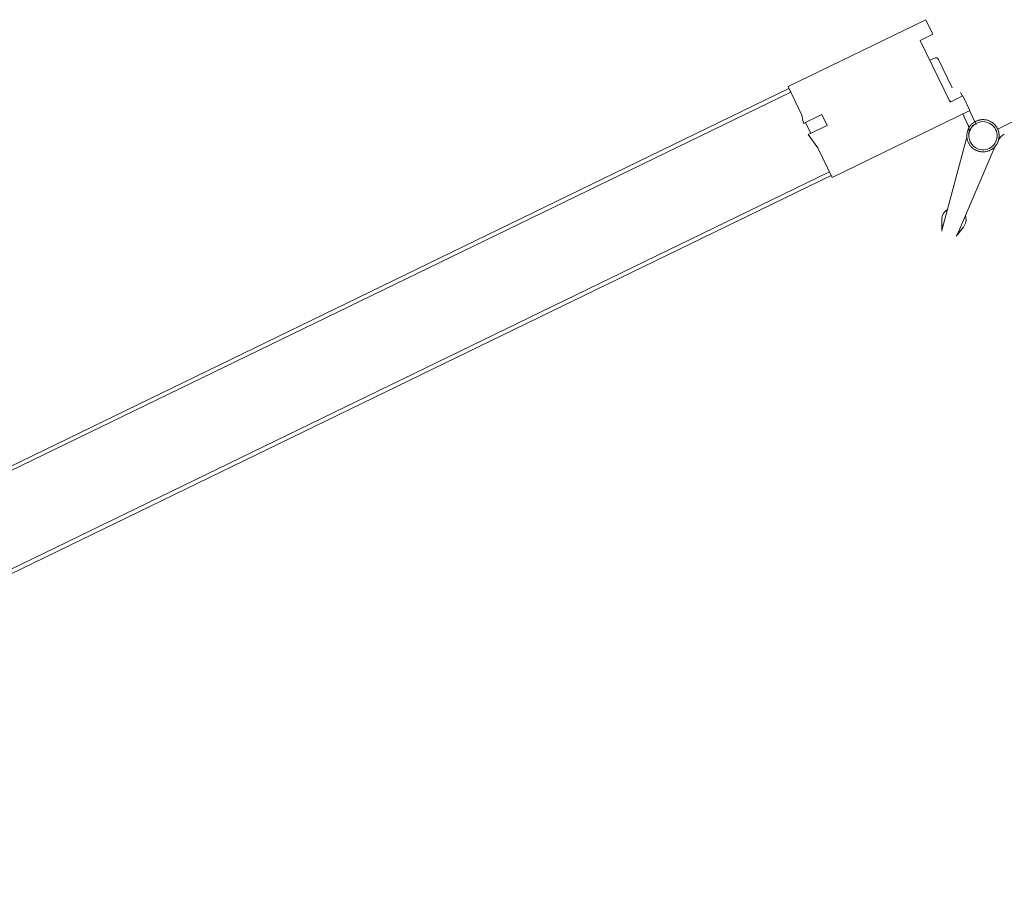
# Model space of a CAD drawing. Header units: inches. Extents: x 424 to 2043, y -237 to 445.
# Tile 79 of 256: x 722.86 to 723.348, y -133.452 to -133.017. Entities that reach past the tile are written whole.
import ezdxf

# ---------------------------------------------------------------- set-up
doc = ezdxf.new("R2010")
doc.units = ezdxf.units.IN
doc.header["$MEASUREMENT"] = 0
doc.layers.add('A-DOOR', color=31, linetype='Continuous', lineweight=9)

# ---------------------------------------------------------------- blocks, each defined once
blk = doc.blocks.new('5-panel_Bi-fold_external_door_10806 - Type 1-V7-اول')
at = {"layer": 'A-DOOR'}
for p, q in [((-1.62266, 0.74343), (-1.6764, 0.68969)), ((-1.61699, 0.73777), (-1.62266, 0.74343)), ((-1.62195, 0.73282), (-1.61699, 0.73777)), ((-1.59791, 0.70879), (-1.62195, 0.73282)), ((-1.61243, 0.72683), (-1.61419, 0.72507)), ((-1.61243, 0.72683), (-1.61419, 0.72507)), ((-1.61243, 0.72683), (-1.61419, 0.72507)), ((-1.5992, 0.71573), (-1.6103, 0.72683)), ((-1.59296, 0.71374), (-1.59791, 0.70879)), ((-1.59314, 0.71356), (-1.59456, 0.71499)), ((-1.5873, 0.70808), (-1.59296, 0.71374)), ((-1.64104, 0.65434), (-1.5873, 0.70808)), ((-1.56571, 0.70941), (-1.57126, 0.70386)), ((-1.59013, 0.70525), (-1.58585, 0.70096)), ((-1.58205, 0.70247), (-1.58748, 0.7079)), ((-1.57061, 0.70305), (-1.57081, 0.70331)), ((-1.57061, 0.70305), (-1.57081, 0.70331)), ((-1.57061, 0.70305), (-1.57081, 0.70331)), ((-1.57061, 0.70305), (-1.57081, 0.70331)), ((-1.57061, 0.70305), (-1.57081, 0.70331)), ((-1.57061, 0.70305), (-1.57081, 0.70331)), ((-1.57061, 0.70305), (-1.57081, 0.70331)), ((-1.57061, 0.70305), (-1.57081, 0.70331)), ((-1.57061, 0.70305), (-1.57081, 0.70331)), ((-1.58438, 0.69504), (-1.58108, 0.64801)), ((-1.57309, 0.64801), (-1.56979, 0.69504)), ((-1.67569, 0.68899), (-2.26202, 0.10265)), ((-1.6764, 0.68969), (-1.66524, 0.67854)), ((-1.67569, 0.68899), (-1.67427, 0.68757)), ((-1.67427, 0.68757), (-2.26061, 0.10124)), ((-1.66318, 0.67497), (-1.65606, 0.6821)), ((-1.65606, 0.6821), (-1.65182, 0.67785)), ((-1.66524, 0.67854), (-1.66318, 0.67497)), ((-1.66243, 0.67573), (-1.65819, 0.67148)), ((-1.65182, 0.67785), (-1.65918, 0.6705)), ((-1.65918, 0.6705), (-1.65259, 0.66589)), ((-1.65259, 0.66589), (-1.64104, 0.65434)), ((-1.64316, 0.65646), (-2.22393, 0.0757)), ((-1.64175, 0.65504), (-2.2211, 0.07569)), ((-1.64316, 0.65646), (-1.64175, 0.65504)), ((-1.58275, 0.6523), (-1.58086, 0.64696)), ((-1.58275, 0.6523), (-1.58108, 0.64801)), ((-1.58086, 0.64696), (-1.58275, 0.6523)), ((-1.57331, 0.64696), (-1.57142, 0.6523)), ((-1.57142, 0.6523), (-1.57331, 0.64696)), ((-1.57142, 0.6523), (-1.57309, 0.64801)), ((-1.58086, 0.64696), (-1.58096, 0.64743)), ((-1.57331, 0.64696), (-1.57321, 0.64743))]:
    blk.add_line(p, q, dxfattribs=at)
at = {"layer": 'A-DOOR', "flags": 128}
for points in [[(-1.57708, 0.70634), (-1.5774, 0.70634), (-1.57772, 0.70632), (-1.57804, 0.70629), (-1.57836, 0.70624), (-1.57867, 0.70618), (-1.57898, 0.70611), (-1.57929, 0.70603), (-1.5796, 0.70594), (-1.5799, 0.70583), (-1.5802, 0.70571), (-1.58049, 0.70558), (-1.58078, 0.70544), (-1.58106, 0.70529), (-1.58133, 0.70512), (-1.5816, 0.70495), (-1.58186, 0.70476), (-1.58211, 0.70456), (-1.58236, 0.70436), (-1.58259, 0.70414), (-1.58282, 0.70392), (-1.58304, 0.70368), (-1.58325, 0.70344), (-1.58345, 0.70319), (-1.58364, 0.70293), (-1.58381, 0.70266), (-1.58398, 0.70239), (-1.58414, 0.70211), (-1.58428, 0.70183), (-1.58442, 0.70154), (-1.58454, 0.70124), (-1.58465, 0.70094), (-1.58475, 0.70064), (-1.58483, 0.70033), (-1.58491, 0.70002), (-1.58497, 0.6997), (-1.58501, 0.69939), (-1.58505, 0.69907), (-1.58507, 0.69875), (-1.58508, 0.69843), (-1.58508, 0.69811), (-1.58506, 0.69779), (-1.58504, 0.69747), (-1.58499, 0.69715), (-1.58494, 0.69684), (-1.58487, 0.69652), (-1.58479, 0.69621), (-1.5847, 0.69591), (-1.5846, 0.69561), (-1.58448, 0.69531), (-1.58436, 0.69501), (-1.58422, 0.69473), (-1.58407, 0.69444), (-1.58391, 0.69417), (-1.58373, 0.6939), (-1.58355, 0.69363), (-1.58336, 0.69338), (-1.58315, 0.69313), (-1.58294, 0.69289), (-1.58272, 0.69266), (-1.58249, 0.69244), (-1.58225, 0.69223), (-1.582, 0.69203), (-1.58174, 0.69184), (-1.58148, 0.69166), (-1.58121, 0.69149), (-1.58093, 0.69133), (-1.58065, 0.69118), (-1.58036, 0.69104), (-1.58006, 0.69092), (-1.57976, 0.6908), (-1.57946, 0.6907), (-1.57915, 0.69061), (-1.57884, 0.69054), (-1.57853, 0.69047), (-1.57821, 0.69042), (-1.57789, 0.69038), (-1.57758, 0.69036), (-1.57726, 0.69034), (-1.57708, 0.69034)], [(-1.5774, 0.70634), (-1.57772, 0.70632), (-1.57804, 0.70629), (-1.57836, 0.70624), (-1.57867, 0.70618), (-1.57898, 0.70611), (-1.57929, 0.70603), (-1.5796, 0.70594), (-1.5799, 0.70583), (-1.5802, 0.70571), (-1.58049, 0.70558), (-1.58078, 0.70544), (-1.58106, 0.70529), (-1.58133, 0.70512), (-1.5816, 0.70495), (-1.58186, 0.70476), (-1.58211, 0.70456), (-1.58236, 0.70436), (-1.58259, 0.70414), (-1.58282, 0.70392), (-1.58304, 0.70368)], [(-1.5774, 0.70634), (-1.57772, 0.70632), (-1.57804, 0.70629), (-1.57836, 0.70624), (-1.57867, 0.70618), (-1.57898, 0.70611), (-1.57929, 0.70603), (-1.5796, 0.70594), (-1.5799, 0.70583), (-1.5802, 0.70571), (-1.58049, 0.70558), (-1.58078, 0.70544), (-1.58106, 0.70529), (-1.58133, 0.70512), (-1.5816, 0.70495), (-1.58186, 0.70476), (-1.58211, 0.70456), (-1.58236, 0.70436), (-1.58259, 0.70414), (-1.58282, 0.70392), (-1.58304, 0.70368)], [(-1.5774, 0.70634), (-1.57772, 0.70632), (-1.57804, 0.70629), (-1.57836, 0.70624), (-1.57867, 0.70618), (-1.57898, 0.70611), (-1.57929, 0.70603), (-1.5796, 0.70594), (-1.5799, 0.70583), (-1.5802, 0.70571), (-1.58049, 0.70558), (-1.58078, 0.70544), (-1.58106, 0.70529), (-1.58133, 0.70512), (-1.5816, 0.70495), (-1.58186, 0.70476), (-1.58211, 0.70456), (-1.58236, 0.70436), (-1.58259, 0.70414), (-1.58282, 0.70392), (-1.58304, 0.70368)], [(-1.5774, 0.70634), (-1.57772, 0.70632), (-1.57804, 0.70629), (-1.57836, 0.70624), (-1.57867, 0.70618), (-1.57898, 0.70611), (-1.57929, 0.70603), (-1.5796, 0.70594), (-1.5799, 0.70583), (-1.5802, 0.70571), (-1.58049, 0.70558), (-1.58078, 0.70544), (-1.58106, 0.70529), (-1.58133, 0.70512), (-1.5816, 0.70495), (-1.58186, 0.70476), (-1.58211, 0.70456), (-1.58236, 0.70436), (-1.58259, 0.70414), (-1.58282, 0.70392), (-1.58304, 0.70368)], [(-1.5774, 0.70634), (-1.57772, 0.70632), (-1.57804, 0.70629), (-1.57836, 0.70624), (-1.57867, 0.70618), (-1.57898, 0.70611), (-1.57929, 0.70603), (-1.5796, 0.70594), (-1.5799, 0.70583), (-1.5802, 0.70571), (-1.58049, 0.70558), (-1.58078, 0.70544), (-1.58106, 0.70529), (-1.58133, 0.70512), (-1.5816, 0.70495), (-1.58186, 0.70476), (-1.58211, 0.70456), (-1.58236, 0.70436), (-1.58259, 0.70414), (-1.58282, 0.70392), (-1.58304, 0.70368)], [(-1.57708, 0.70634), (-1.5774, 0.70634), (-1.57772, 0.70632), (-1.57804, 0.70629), (-1.57836, 0.70624), (-1.57867, 0.70618), (-1.57898, 0.70611), (-1.57929, 0.70603), (-1.5796, 0.70594), (-1.5799, 0.70583), (-1.5802, 0.70571), (-1.58049, 0.70558), (-1.58078, 0.70544), (-1.58106, 0.70529), (-1.58133, 0.70512), (-1.5816, 0.70495), (-1.58186, 0.70476), (-1.58211, 0.70456), (-1.58236, 0.70436), (-1.58259, 0.70414), (-1.58282, 0.70392), (-1.58304, 0.70368)], [(-1.57708, 0.70634), (-1.5774, 0.70634), (-1.57772, 0.70632), (-1.57804, 0.70629), (-1.57836, 0.70624), (-1.57867, 0.70618), (-1.57898, 0.70611), (-1.57929, 0.70603), (-1.5796, 0.70594), (-1.5799, 0.70583), (-1.5802, 0.70571), (-1.58049, 0.70558), (-1.58078, 0.70544), (-1.58106, 0.70529), (-1.58133, 0.70512), (-1.5816, 0.70495), (-1.58186, 0.70476), (-1.58211, 0.70456), (-1.58236, 0.70436), (-1.58259, 0.70414), (-1.58282, 0.70392), (-1.58304, 0.70368)], [(-1.57708, 0.70634), (-1.5774, 0.70634), (-1.57772, 0.70632), (-1.57804, 0.70629), (-1.57836, 0.70624), (-1.57867, 0.70618), (-1.57898, 0.70611), (-1.57929, 0.70603), (-1.5796, 0.70594), (-1.5799, 0.70583), (-1.5802, 0.70571), (-1.58049, 0.70558), (-1.58078, 0.70544), (-1.58106, 0.70529), (-1.58133, 0.70512), (-1.5816, 0.70495), (-1.58186, 0.70476), (-1.58211, 0.70456), (-1.58236, 0.70436), (-1.58259, 0.70414), (-1.58282, 0.70392), (-1.58304, 0.70368)], [(-1.57708, 0.70634), (-1.5774, 0.70634), (-1.57772, 0.70632), (-1.57804, 0.70629), (-1.57836, 0.70624), (-1.57867, 0.70618), (-1.57898, 0.70611), (-1.57929, 0.70603), (-1.5796, 0.70594), (-1.5799, 0.70583), (-1.5802, 0.70571), (-1.58049, 0.70558), (-1.58078, 0.70544), (-1.58106, 0.70529), (-1.58133, 0.70512), (-1.5816, 0.70495), (-1.58186, 0.70476), (-1.58211, 0.70456), (-1.58236, 0.70436), (-1.58259, 0.70414), (-1.58282, 0.70392), (-1.58304, 0.70368)], [(-1.5774, 0.70634), (-1.57772, 0.70632), (-1.57804, 0.70629), (-1.57836, 0.70624), (-1.57867, 0.70618), (-1.57898, 0.70611), (-1.57929, 0.70603), (-1.5796, 0.70594), (-1.5799, 0.70583), (-1.5802, 0.70571), (-1.58049, 0.70558), (-1.58078, 0.70544), (-1.58106, 0.70529), (-1.58133, 0.70512), (-1.5816, 0.70495), (-1.58186, 0.70476), (-1.58211, 0.70456), (-1.58236, 0.70436), (-1.58259, 0.70414), (-1.58282, 0.70392), (-1.58304, 0.70368)], [(-1.5774, 0.70634), (-1.57772, 0.70632), (-1.57804, 0.70629), (-1.57836, 0.70624), (-1.57867, 0.70618), (-1.57898, 0.70611), (-1.57929, 0.70603), (-1.5796, 0.70594), (-1.5799, 0.70583), (-1.5802, 0.70571), (-1.58049, 0.70558), (-1.58078, 0.70544), (-1.58106, 0.70529), (-1.58133, 0.70512), (-1.5816, 0.70495), (-1.58186, 0.70476), (-1.58211, 0.70456), (-1.58236, 0.70436), (-1.58259, 0.70414), (-1.58282, 0.70392), (-1.58304, 0.70368)], [(-1.5774, 0.70634), (-1.57772, 0.70632), (-1.57804, 0.70629), (-1.57836, 0.70624), (-1.57867, 0.70618), (-1.57898, 0.70611), (-1.57929, 0.70603), (-1.5796, 0.70594), (-1.5799, 0.70583), (-1.5802, 0.70571), (-1.58049, 0.70558), (-1.58078, 0.70544), (-1.58106, 0.70529), (-1.58133, 0.70512), (-1.5816, 0.70495), (-1.58186, 0.70476), (-1.58211, 0.70456), (-1.58236, 0.70436), (-1.58259, 0.70414), (-1.58282, 0.70392), (-1.58304, 0.70368)], [(-1.5774, 0.70634), (-1.57772, 0.70632), (-1.57804, 0.70629), (-1.57836, 0.70624), (-1.57867, 0.70618), (-1.57898, 0.70611), (-1.57929, 0.70603), (-1.5796, 0.70594), (-1.5799, 0.70583), (-1.5802, 0.70571), (-1.58049, 0.70558), (-1.58078, 0.70544), (-1.58106, 0.70529), (-1.58133, 0.70512), (-1.5816, 0.70495), (-1.58186, 0.70476), (-1.58211, 0.70456), (-1.58236, 0.70436), (-1.58259, 0.70414), (-1.58282, 0.70392), (-1.58304, 0.70368)], [(-1.57122, 0.70379), (-1.57145, 0.70402), (-1.57168, 0.70424), (-1.57192, 0.70445), (-1.57217, 0.70465), (-1.57242, 0.70485), (-1.57269, 0.70503), (-1.57296, 0.7052), (-1.57324, 0.70536), (-1.57352, 0.70551), (-1.57381, 0.70564), (-1.5741, 0.70577), (-1.5744, 0.70588), (-1.57471, 0.70598), (-1.57501, 0.70607), (-1.57532, 0.70615), (-1.57564, 0.70621), (-1.57595, 0.70626), (-1.57627, 0.7063), (-1.57659, 0.70633), (-1.57691, 0.70634), (-1.57708, 0.70634)], [(-1.57708, 0.69034), (-1.57676, 0.69035), (-1.57644, 0.69037), (-1.57613, 0.6904), (-1.57581, 0.69044), (-1.57549, 0.6905), (-1.57518, 0.69057), (-1.57487, 0.69065), (-1.57457, 0.69075), (-1.57426, 0.69086), (-1.57397, 0.69097), (-1.57368, 0.6911), (-1.57339, 0.69125), (-1.57311, 0.6914), (-1.57283, 0.69156), (-1.57257, 0.69174), (-1.57231, 0.69193), (-1.57205, 0.69212), (-1.57181, 0.69233), (-1.57157, 0.69254), (-1.57134, 0.69277), (-1.57113, 0.693), (-1.57092, 0.69325), (-1.57072, 0.6935), (-1.57053, 0.69375), (-1.57035, 0.69402), (-1.57018, 0.69429), (-1.57003, 0.69457), (-1.56988, 0.69486), (-1.56975, 0.69515), (-1.56963, 0.69544), (-1.56952, 0.69574), (-1.56942, 0.69605), (-1.56933, 0.69636), (-1.56926, 0.69667), (-1.5692, 0.69698), (-1.56915, 0.6973), (-1.56912, 0.69762), (-1.56909, 0.69794), (-1.56908, 0.69826), (-1.56909, 0.69858), (-1.5691, 0.6989), (-1.56913, 0.69921), (-1.56917, 0.69953), (-1.56923, 0.69985), (-1.56929, 0.70016), (-1.56937, 0.70047), (-1.56946, 0.70078), (-1.56957, 0.70108), (-1.56968, 0.70138), (-1.56981, 0.70167), (-1.56995, 0.70196), (-1.5701, 0.70224), (-1.57026, 0.70252), (-1.57043, 0.70279), (-1.57061, 0.70305), (-1.57081, 0.70331), (-1.57101, 0.70355), (-1.57122, 0.70379), (-1.57145, 0.70402), (-1.57168, 0.70424), (-1.57192, 0.70445), (-1.57217, 0.70465), (-1.57242, 0.70485), (-1.57269, 0.70503), (-1.57296, 0.7052), (-1.57324, 0.70536), (-1.57352, 0.70551), (-1.57381, 0.70564), (-1.5741, 0.70577), (-1.5744, 0.70588), (-1.57471, 0.70598), (-1.57501, 0.70607), (-1.57532, 0.70615), (-1.57564, 0.70621), (-1.57595, 0.70626), (-1.57627, 0.7063), (-1.57659, 0.70633), (-1.57691, 0.70634), (-1.57708, 0.70634)], [(-1.57122, 0.70379), (-1.57145, 0.70402), (-1.57168, 0.70424), (-1.57192, 0.70445), (-1.57217, 0.70465), (-1.57242, 0.70485), (-1.57269, 0.70503), (-1.57296, 0.7052), (-1.57324, 0.70536), (-1.57352, 0.70551), (-1.57381, 0.70564), (-1.5741, 0.70577), (-1.5744, 0.70588), (-1.57471, 0.70598), (-1.57501, 0.70607), (-1.57532, 0.70615), (-1.57564, 0.70621), (-1.57595, 0.70626), (-1.57627, 0.7063), (-1.57659, 0.70633), (-1.57691, 0.70634), (-1.57708, 0.70634)], [(-1.57122, 0.70379), (-1.57145, 0.70402), (-1.57168, 0.70424), (-1.57192, 0.70445), (-1.57217, 0.70465), (-1.57242, 0.70485), (-1.57269, 0.70503), (-1.57296, 0.7052), (-1.57324, 0.70536), (-1.57352, 0.70551), (-1.57381, 0.70564), (-1.5741, 0.70577), (-1.5744, 0.70588), (-1.57471, 0.70598), (-1.57501, 0.70607), (-1.57532, 0.70615), (-1.57564, 0.70621), (-1.57595, 0.70626), (-1.57627, 0.7063), (-1.57659, 0.70633), (-1.57691, 0.70634), (-1.57708, 0.70634)], [(-1.57122, 0.70379), (-1.57145, 0.70402), (-1.57168, 0.70424), (-1.57192, 0.70445), (-1.57217, 0.70465), (-1.57242, 0.70485), (-1.57269, 0.70503), (-1.57296, 0.7052), (-1.57324, 0.70536), (-1.57352, 0.70551), (-1.57381, 0.70564), (-1.5741, 0.70577), (-1.5744, 0.70588), (-1.57471, 0.70598), (-1.57501, 0.70607), (-1.57532, 0.70615), (-1.57564, 0.70621), (-1.57595, 0.70626), (-1.57627, 0.7063), (-1.57659, 0.70633), (-1.57691, 0.70634), (-1.57708, 0.70634)], [(-1.57708, 0.69034), (-1.57676, 0.69035), (-1.57644, 0.69037), (-1.57613, 0.6904), (-1.57581, 0.69044), (-1.57549, 0.6905), (-1.57518, 0.69057), (-1.57487, 0.69065), (-1.57457, 0.69075), (-1.57426, 0.69086), (-1.57397, 0.69097), (-1.57368, 0.6911), (-1.57339, 0.69125), (-1.57311, 0.6914), (-1.57283, 0.69156), (-1.57257, 0.69174), (-1.57231, 0.69193), (-1.57205, 0.69212), (-1.57181, 0.69233), (-1.57157, 0.69254), (-1.57134, 0.69277), (-1.57113, 0.693), (-1.57092, 0.69325), (-1.57072, 0.6935), (-1.57053, 0.69375), (-1.57035, 0.69402), (-1.57018, 0.69429), (-1.57003, 0.69457), (-1.56988, 0.69486), (-1.56975, 0.69515), (-1.56963, 0.69544), (-1.56952, 0.69574), (-1.56942, 0.69605), (-1.56933, 0.69636), (-1.56926, 0.69667), (-1.5692, 0.69698), (-1.56915, 0.6973), (-1.56912, 0.69762), (-1.56909, 0.69794), (-1.56908, 0.69826), (-1.56909, 0.69858), (-1.5691, 0.6989), (-1.56913, 0.69921), (-1.56917, 0.69953), (-1.56923, 0.69985), (-1.56929, 0.70016), (-1.56937, 0.70047), (-1.56946, 0.70078), (-1.56957, 0.70108), (-1.56968, 0.70138), (-1.56981, 0.70167), (-1.56995, 0.70196), (-1.5701, 0.70224), (-1.57026, 0.70252), (-1.57043, 0.70279), (-1.57061, 0.70305), (-1.57081, 0.70331)], [(-1.57708, 0.69034), (-1.57676, 0.69035), (-1.57644, 0.69037), (-1.57613, 0.6904), (-1.57581, 0.69044), (-1.57549, 0.6905), (-1.57518, 0.69057), (-1.57487, 0.69065), (-1.57457, 0.69075), (-1.57426, 0.69086), (-1.57397, 0.69097), (-1.57368, 0.6911), (-1.57339, 0.69125), (-1.57311, 0.6914), (-1.57283, 0.69156), (-1.57257, 0.69174), (-1.57231, 0.69193), (-1.57205, 0.69212), (-1.57181, 0.69233), (-1.57157, 0.69254), (-1.57134, 0.69277), (-1.57113, 0.693), (-1.57092, 0.69325), (-1.57072, 0.6935), (-1.57053, 0.69375), (-1.57035, 0.69402), (-1.57018, 0.69429), (-1.57003, 0.69457), (-1.56988, 0.69486), (-1.56975, 0.69515), (-1.56963, 0.69544), (-1.56952, 0.69574), (-1.56942, 0.69605), (-1.56933, 0.69636), (-1.56926, 0.69667), (-1.5692, 0.69698), (-1.56915, 0.6973), (-1.56912, 0.69762), (-1.56909, 0.69794), (-1.56908, 0.69826), (-1.56909, 0.69858), (-1.5691, 0.6989), (-1.56913, 0.69921), (-1.56917, 0.69953), (-1.56923, 0.69985), (-1.56929, 0.70016), (-1.56937, 0.70047), (-1.56946, 0.70078), (-1.56957, 0.70108), (-1.56968, 0.70138), (-1.56981, 0.70167), (-1.56995, 0.70196), (-1.5701, 0.70224), (-1.57026, 0.70252), (-1.57043, 0.70279), (-1.57061, 0.70305), (-1.57081, 0.70331)], [(-1.57708, 0.69034), (-1.57676, 0.69035), (-1.57644, 0.69037), (-1.57613, 0.6904), (-1.57581, 0.69044), (-1.57549, 0.6905), (-1.57518, 0.69057), (-1.57487, 0.69065), (-1.57457, 0.69075), (-1.57426, 0.69086), (-1.57397, 0.69097), (-1.57368, 0.6911), (-1.57339, 0.69125), (-1.57311, 0.6914), (-1.57283, 0.69156), (-1.57257, 0.69174), (-1.57231, 0.69193), (-1.57205, 0.69212), (-1.57181, 0.69233), (-1.57157, 0.69254), (-1.57134, 0.69277), (-1.57113, 0.693), (-1.57092, 0.69325), (-1.57072, 0.6935), (-1.57053, 0.69375), (-1.57035, 0.69402), (-1.57018, 0.69429), (-1.57003, 0.69457), (-1.56988, 0.69486), (-1.56975, 0.69515), (-1.56963, 0.69544), (-1.56952, 0.69574), (-1.56942, 0.69605), (-1.56933, 0.69636), (-1.56926, 0.69667), (-1.5692, 0.69698), (-1.56915, 0.6973), (-1.56912, 0.69762), (-1.56909, 0.69794), (-1.56908, 0.69826), (-1.56909, 0.69858), (-1.5691, 0.6989), (-1.56913, 0.69921), (-1.56917, 0.69953), (-1.56923, 0.69985), (-1.56929, 0.70016), (-1.56937, 0.70047), (-1.56946, 0.70078), (-1.56957, 0.70108), (-1.56968, 0.70138), (-1.56981, 0.70167), (-1.56995, 0.70196), (-1.5701, 0.70224), (-1.57026, 0.70252), (-1.57043, 0.70279), (-1.57061, 0.70305), (-1.57081, 0.70331)], [(-1.57708, 0.69034), (-1.57676, 0.69035), (-1.57644, 0.69037), (-1.57613, 0.6904), (-1.57581, 0.69044), (-1.57549, 0.6905), (-1.57518, 0.69057), (-1.57487, 0.69065), (-1.57457, 0.69075), (-1.57426, 0.69086), (-1.57397, 0.69097), (-1.57368, 0.6911), (-1.57339, 0.69125), (-1.57311, 0.6914), (-1.57283, 0.69156), (-1.57257, 0.69174), (-1.57231, 0.69193), (-1.57205, 0.69212), (-1.57181, 0.69233), (-1.57157, 0.69254), (-1.57134, 0.69277), (-1.57113, 0.693), (-1.57092, 0.69325), (-1.57072, 0.6935), (-1.57053, 0.69375), (-1.57035, 0.69402), (-1.57018, 0.69429), (-1.57003, 0.69457), (-1.56988, 0.69486), (-1.56975, 0.69515), (-1.56963, 0.69544), (-1.56952, 0.69574), (-1.56942, 0.69605), (-1.56933, 0.69636), (-1.56926, 0.69667), (-1.5692, 0.69698), (-1.56915, 0.6973), (-1.56912, 0.69762), (-1.56909, 0.69794), (-1.56908, 0.69826), (-1.56909, 0.69858), (-1.5691, 0.6989), (-1.56913, 0.69921), (-1.56917, 0.69953), (-1.56923, 0.69985), (-1.56929, 0.70016), (-1.56937, 0.70047), (-1.56946, 0.70078), (-1.56957, 0.70108), (-1.56968, 0.70138), (-1.56981, 0.70167), (-1.56995, 0.70196), (-1.5701, 0.70224), (-1.57026, 0.70252), (-1.57043, 0.70279), (-1.57061, 0.70305), (-1.57081, 0.70331)], [(-1.5741, 0.70577), (-1.5744, 0.70588), (-1.57471, 0.70598), (-1.57501, 0.70607), (-1.57532, 0.70615), (-1.57564, 0.70621), (-1.57595, 0.70626), (-1.57627, 0.7063), (-1.57659, 0.70633)], [(-1.5741, 0.70577), (-1.5744, 0.70588), (-1.57471, 0.70598), (-1.57501, 0.70607), (-1.57532, 0.70615), (-1.57564, 0.70621), (-1.57595, 0.70626), (-1.57627, 0.7063), (-1.57659, 0.70633)], [(-1.5741, 0.70577), (-1.5744, 0.70588), (-1.57471, 0.70598), (-1.57501, 0.70607), (-1.57532, 0.70615), (-1.57564, 0.70621), (-1.57595, 0.70626), (-1.57627, 0.7063), (-1.57659, 0.70633)], [(-1.5741, 0.70577), (-1.5744, 0.70588), (-1.57471, 0.70598), (-1.57501, 0.70607), (-1.57532, 0.70615), (-1.57564, 0.70621), (-1.57595, 0.70626), (-1.57627, 0.7063), (-1.57659, 0.70633)], [(-1.5741, 0.70577), (-1.5744, 0.70588), (-1.57471, 0.70598), (-1.57501, 0.70607), (-1.57532, 0.70615), (-1.57564, 0.70621), (-1.57595, 0.70626), (-1.57627, 0.7063), (-1.57659, 0.70633)], [(-1.5741, 0.70577), (-1.5744, 0.70588), (-1.57471, 0.70598), (-1.57501, 0.70607), (-1.57532, 0.70615), (-1.57564, 0.70621), (-1.57595, 0.70626), (-1.57627, 0.7063), (-1.57659, 0.70633)], [(-1.5741, 0.70577), (-1.5744, 0.70588), (-1.57471, 0.70598), (-1.57501, 0.70607), (-1.57532, 0.70615), (-1.57564, 0.70621), (-1.57595, 0.70626), (-1.57627, 0.7063), (-1.57659, 0.70633)], [(-1.5741, 0.70577), (-1.5744, 0.70588), (-1.57471, 0.70598), (-1.57501, 0.70607), (-1.57532, 0.70615), (-1.57564, 0.70621), (-1.57595, 0.70626), (-1.57627, 0.7063), (-1.57659, 0.70633)], [(-1.5741, 0.70577), (-1.5744, 0.70588), (-1.57471, 0.70598), (-1.57501, 0.70607), (-1.57532, 0.70615), (-1.57564, 0.70621), (-1.57595, 0.70626), (-1.57627, 0.7063), (-1.57659, 0.70633)], [(-1.57122, 0.70379), (-1.57145, 0.70402), (-1.57168, 0.70424), (-1.57192, 0.70445), (-1.57217, 0.70465), (-1.57242, 0.70485), (-1.57269, 0.70503), (-1.57296, 0.7052), (-1.57324, 0.70536), (-1.57352, 0.70551), (-1.57381, 0.70564)], [(-1.57122, 0.70379), (-1.57145, 0.70402), (-1.57168, 0.70424), (-1.57192, 0.70445), (-1.57217, 0.70465), (-1.57242, 0.70485), (-1.57269, 0.70503), (-1.57296, 0.7052), (-1.57324, 0.70536), (-1.57352, 0.70551), (-1.57381, 0.70564)], [(-1.57122, 0.70379), (-1.57145, 0.70402), (-1.57168, 0.70424), (-1.57192, 0.70445), (-1.57217, 0.70465), (-1.57242, 0.70485), (-1.57269, 0.70503), (-1.57296, 0.7052), (-1.57324, 0.70536), (-1.57352, 0.70551), (-1.57381, 0.70564)], [(-1.57122, 0.70379), (-1.57145, 0.70402), (-1.57168, 0.70424), (-1.57192, 0.70445), (-1.57217, 0.70465), (-1.57242, 0.70485), (-1.57269, 0.70503), (-1.57296, 0.7052), (-1.57324, 0.70536), (-1.57352, 0.70551), (-1.57381, 0.70564)], [(-1.57122, 0.70379), (-1.57145, 0.70402), (-1.57168, 0.70424), (-1.57192, 0.70445), (-1.57217, 0.70465), (-1.57242, 0.70485), (-1.57269, 0.70503), (-1.57296, 0.7052), (-1.57324, 0.70536), (-1.57352, 0.70551), (-1.57381, 0.70564)], [(-1.57122, 0.70379), (-1.57145, 0.70402), (-1.57168, 0.70424), (-1.57192, 0.70445), (-1.57217, 0.70465), (-1.57242, 0.70485), (-1.57269, 0.70503), (-1.57296, 0.7052), (-1.57324, 0.70536), (-1.57352, 0.70551), (-1.57381, 0.70564)], [(-1.57122, 0.70379), (-1.57145, 0.70402), (-1.57168, 0.70424), (-1.57192, 0.70445), (-1.57217, 0.70465), (-1.57242, 0.70485), (-1.57269, 0.70503), (-1.57296, 0.7052), (-1.57324, 0.70536), (-1.57352, 0.70551), (-1.57381, 0.70564)], [(-1.57122, 0.70379), (-1.57145, 0.70402), (-1.57168, 0.70424), (-1.57192, 0.70445), (-1.57217, 0.70465), (-1.57242, 0.70485), (-1.57269, 0.70503), (-1.57296, 0.7052), (-1.57324, 0.70536), (-1.57352, 0.70551), (-1.57381, 0.70564)], [(-1.57122, 0.70379), (-1.57145, 0.70402), (-1.57168, 0.70424), (-1.57192, 0.70445), (-1.57217, 0.70465), (-1.57242, 0.70485), (-1.57269, 0.70503), (-1.57296, 0.7052), (-1.57324, 0.70536), (-1.57352, 0.70551), (-1.57381, 0.70564)], [(-1.58454, 0.70124), (-1.58465, 0.70094), (-1.58475, 0.70064), (-1.58483, 0.70033), (-1.58491, 0.70002), (-1.58497, 0.6997), (-1.58501, 0.69939), (-1.58505, 0.69907), (-1.58507, 0.69875), (-1.58508, 0.69843), (-1.58508, 0.69811), (-1.58506, 0.69779), (-1.58504, 0.69747), (-1.58499, 0.69715), (-1.58494, 0.69684), (-1.58487, 0.69652), (-1.58479, 0.69621), (-1.5847, 0.69591), (-1.5846, 0.69561), (-1.58448, 0.69531)], [(-1.58454, 0.70124), (-1.58465, 0.70094), (-1.58475, 0.70064), (-1.58483, 0.70033), (-1.58491, 0.70002), (-1.58497, 0.6997), (-1.58501, 0.69939), (-1.58505, 0.69907), (-1.58507, 0.69875), (-1.58508, 0.69843), (-1.58508, 0.69811), (-1.58506, 0.69779), (-1.58504, 0.69747), (-1.58499, 0.69715), (-1.58494, 0.69684), (-1.58487, 0.69652), (-1.58479, 0.69621), (-1.5847, 0.69591), (-1.5846, 0.69561), (-1.58448, 0.69531)], [(-1.58454, 0.70124), (-1.58465, 0.70094), (-1.58475, 0.70064), (-1.58483, 0.70033), (-1.58491, 0.70002), (-1.58497, 0.6997), (-1.58501, 0.69939), (-1.58505, 0.69907), (-1.58507, 0.69875), (-1.58508, 0.69843), (-1.58508, 0.69811), (-1.58506, 0.69779), (-1.58504, 0.69747), (-1.58499, 0.69715), (-1.58494, 0.69684), (-1.58487, 0.69652), (-1.58479, 0.69621), (-1.5847, 0.69591), (-1.5846, 0.69561), (-1.58448, 0.69531)], [(-1.58454, 0.70124), (-1.58465, 0.70094), (-1.58475, 0.70064), (-1.58483, 0.70033), (-1.58491, 0.70002), (-1.58497, 0.6997), (-1.58501, 0.69939), (-1.58505, 0.69907), (-1.58507, 0.69875), (-1.58508, 0.69843), (-1.58508, 0.69811), (-1.58506, 0.69779), (-1.58504, 0.69747), (-1.58499, 0.69715), (-1.58494, 0.69684), (-1.58487, 0.69652), (-1.58479, 0.69621), (-1.5847, 0.69591), (-1.5846, 0.69561), (-1.58448, 0.69531)], [(-1.58454, 0.70124), (-1.58465, 0.70094), (-1.58475, 0.70064), (-1.58483, 0.70033), (-1.58491, 0.70002), (-1.58497, 0.6997), (-1.58501, 0.69939), (-1.58505, 0.69907), (-1.58507, 0.69875), (-1.58508, 0.69843), (-1.58508, 0.69811), (-1.58506, 0.69779), (-1.58504, 0.69747), (-1.58499, 0.69715), (-1.58494, 0.69684), (-1.58487, 0.69652), (-1.58479, 0.69621), (-1.5847, 0.69591), (-1.5846, 0.69561), (-1.58448, 0.69531)], [(-1.58454, 0.70124), (-1.58465, 0.70094), (-1.58475, 0.70064), (-1.58483, 0.70033), (-1.58491, 0.70002), (-1.58497, 0.6997), (-1.58501, 0.69939), (-1.58505, 0.69907), (-1.58507, 0.69875), (-1.58508, 0.69843), (-1.58508, 0.69811), (-1.58506, 0.69779), (-1.58504, 0.69747), (-1.58499, 0.69715), (-1.58494, 0.69684), (-1.58487, 0.69652), (-1.58479, 0.69621), (-1.5847, 0.69591), (-1.5846, 0.69561), (-1.58448, 0.69531), (-1.58436, 0.69501), (-1.58422, 0.69473), (-1.58407, 0.69444), (-1.58391, 0.69417), (-1.58373, 0.6939), (-1.58355, 0.69363), (-1.58336, 0.69338), (-1.58315, 0.69313), (-1.58294, 0.69289), (-1.58272, 0.69266), (-1.58249, 0.69244), (-1.58225, 0.69223), (-1.582, 0.69203), (-1.58174, 0.69184), (-1.58148, 0.69166), (-1.58121, 0.69149), (-1.58093, 0.69133), (-1.58065, 0.69118), (-1.58036, 0.69104)], [(-1.58454, 0.70124), (-1.58465, 0.70094), (-1.58475, 0.70064), (-1.58483, 0.70033), (-1.58491, 0.70002), (-1.58497, 0.6997), (-1.58501, 0.69939), (-1.58505, 0.69907), (-1.58507, 0.69875), (-1.58508, 0.69843), (-1.58508, 0.69811), (-1.58506, 0.69779), (-1.58504, 0.69747), (-1.58499, 0.69715), (-1.58494, 0.69684), (-1.58487, 0.69652), (-1.58479, 0.69621), (-1.5847, 0.69591), (-1.5846, 0.69561), (-1.58448, 0.69531), (-1.58436, 0.69501), (-1.58422, 0.69473), (-1.58407, 0.69444), (-1.58391, 0.69417), (-1.58373, 0.6939), (-1.58355, 0.69363), (-1.58336, 0.69338), (-1.58315, 0.69313), (-1.58294, 0.69289), (-1.58272, 0.69266), (-1.58249, 0.69244), (-1.58225, 0.69223), (-1.582, 0.69203), (-1.58174, 0.69184), (-1.58148, 0.69166), (-1.58121, 0.69149), (-1.58093, 0.69133), (-1.58065, 0.69118), (-1.58036, 0.69104)], [(-1.58454, 0.70124), (-1.58465, 0.70094), (-1.58475, 0.70064), (-1.58483, 0.70033), (-1.58491, 0.70002), (-1.58497, 0.6997), (-1.58501, 0.69939), (-1.58505, 0.69907), (-1.58507, 0.69875), (-1.58508, 0.69843), (-1.58508, 0.69811), (-1.58506, 0.69779), (-1.58504, 0.69747), (-1.58499, 0.69715), (-1.58494, 0.69684), (-1.58487, 0.69652), (-1.58479, 0.69621), (-1.5847, 0.69591), (-1.5846, 0.69561), (-1.58448, 0.69531), (-1.58436, 0.69501), (-1.58422, 0.69473), (-1.58407, 0.69444), (-1.58391, 0.69417), (-1.58373, 0.6939), (-1.58355, 0.69363), (-1.58336, 0.69338), (-1.58315, 0.69313), (-1.58294, 0.69289), (-1.58272, 0.69266), (-1.58249, 0.69244), (-1.58225, 0.69223), (-1.582, 0.69203), (-1.58174, 0.69184), (-1.58148, 0.69166), (-1.58121, 0.69149), (-1.58093, 0.69133), (-1.58065, 0.69118), (-1.58036, 0.69104)], [(-1.58454, 0.70124), (-1.58465, 0.70094), (-1.58475, 0.70064), (-1.58483, 0.70033), (-1.58491, 0.70002), (-1.58497, 0.6997), (-1.58501, 0.69939), (-1.58505, 0.69907), (-1.58507, 0.69875), (-1.58508, 0.69843), (-1.58508, 0.69811), (-1.58506, 0.69779), (-1.58504, 0.69747), (-1.58499, 0.69715), (-1.58494, 0.69684), (-1.58487, 0.69652), (-1.58479, 0.69621), (-1.5847, 0.69591), (-1.5846, 0.69561), (-1.58448, 0.69531), (-1.58436, 0.69501), (-1.58422, 0.69473), (-1.58407, 0.69444), (-1.58391, 0.69417), (-1.58373, 0.6939), (-1.58355, 0.69363), (-1.58336, 0.69338), (-1.58315, 0.69313), (-1.58294, 0.69289), (-1.58272, 0.69266), (-1.58249, 0.69244), (-1.58225, 0.69223), (-1.582, 0.69203), (-1.58174, 0.69184), (-1.58148, 0.69166), (-1.58121, 0.69149), (-1.58093, 0.69133), (-1.58065, 0.69118), (-1.58036, 0.69104)], [(-1.58454, 0.70124), (-1.58465, 0.70094), (-1.58475, 0.70064), (-1.58483, 0.70033), (-1.58491, 0.70002), (-1.58497, 0.6997), (-1.58501, 0.69939), (-1.58505, 0.69907), (-1.58507, 0.69875), (-1.58508, 0.69843), (-1.58508, 0.69811), (-1.58506, 0.69779), (-1.58504, 0.69747), (-1.58499, 0.69715), (-1.58494, 0.69684), (-1.58487, 0.69652), (-1.58479, 0.69621), (-1.5847, 0.69591), (-1.5846, 0.69561), (-1.58448, 0.69531)], [(-1.58454, 0.70124), (-1.58465, 0.70094), (-1.58475, 0.70064), (-1.58483, 0.70033), (-1.58491, 0.70002), (-1.58497, 0.6997), (-1.58501, 0.69939), (-1.58505, 0.69907), (-1.58507, 0.69875), (-1.58508, 0.69843), (-1.58508, 0.69811), (-1.58506, 0.69779), (-1.58504, 0.69747), (-1.58499, 0.69715), (-1.58494, 0.69684), (-1.58487, 0.69652), (-1.58479, 0.69621), (-1.5847, 0.69591), (-1.5846, 0.69561), (-1.58448, 0.69531)], [(-1.58454, 0.70124), (-1.58465, 0.70094), (-1.58475, 0.70064), (-1.58483, 0.70033), (-1.58491, 0.70002), (-1.58497, 0.6997), (-1.58501, 0.69939), (-1.58505, 0.69907), (-1.58507, 0.69875), (-1.58508, 0.69843), (-1.58508, 0.69811), (-1.58506, 0.69779), (-1.58504, 0.69747), (-1.58499, 0.69715), (-1.58494, 0.69684), (-1.58487, 0.69652), (-1.58479, 0.69621), (-1.5847, 0.69591), (-1.5846, 0.69561), (-1.58448, 0.69531)], [(-1.58454, 0.70124), (-1.58465, 0.70094), (-1.58475, 0.70064), (-1.58483, 0.70033), (-1.58491, 0.70002), (-1.58497, 0.6997), (-1.58501, 0.69939), (-1.58505, 0.69907), (-1.58507, 0.69875), (-1.58508, 0.69843), (-1.58508, 0.69811), (-1.58506, 0.69779), (-1.58504, 0.69747), (-1.58499, 0.69715), (-1.58494, 0.69684), (-1.58487, 0.69652), (-1.58479, 0.69621), (-1.5847, 0.69591), (-1.5846, 0.69561), (-1.58448, 0.69531)], [(-1.56963, 0.69544), (-1.56952, 0.69574), (-1.56942, 0.69605), (-1.56933, 0.69636), (-1.56926, 0.69667), (-1.5692, 0.69698), (-1.56915, 0.6973), (-1.56912, 0.69762), (-1.56909, 0.69794), (-1.56908, 0.69826), (-1.56909, 0.69858), (-1.5691, 0.6989), (-1.56913, 0.69921), (-1.56917, 0.69953), (-1.56923, 0.69985), (-1.56929, 0.70016), (-1.56937, 0.70047), (-1.56946, 0.70078), (-1.56957, 0.70108), (-1.56968, 0.70138), (-1.56981, 0.70167), (-1.56995, 0.70196), (-1.5701, 0.70224), (-1.57026, 0.70252)], [(-1.56963, 0.69544), (-1.56952, 0.69574), (-1.56942, 0.69605), (-1.56933, 0.69636), (-1.56926, 0.69667), (-1.5692, 0.69698), (-1.56915, 0.6973), (-1.56912, 0.69762), (-1.56909, 0.69794), (-1.56908, 0.69826), (-1.56909, 0.69858), (-1.5691, 0.6989), (-1.56913, 0.69921), (-1.56917, 0.69953), (-1.56923, 0.69985), (-1.56929, 0.70016), (-1.56937, 0.70047), (-1.56946, 0.70078), (-1.56957, 0.70108), (-1.56968, 0.70138), (-1.56981, 0.70167), (-1.56995, 0.70196)], [(-1.56963, 0.69544), (-1.56952, 0.69574), (-1.56942, 0.69605), (-1.56933, 0.69636), (-1.56926, 0.69667), (-1.5692, 0.69698), (-1.56915, 0.6973), (-1.56912, 0.69762), (-1.56909, 0.69794), (-1.56908, 0.69826), (-1.56909, 0.69858), (-1.5691, 0.6989), (-1.56913, 0.69921), (-1.56917, 0.69953), (-1.56923, 0.69985), (-1.56929, 0.70016), (-1.56937, 0.70047), (-1.56946, 0.70078), (-1.56957, 0.70108), (-1.56968, 0.70138), (-1.56981, 0.70167), (-1.56995, 0.70196)], [(-1.56963, 0.69544), (-1.56952, 0.69574), (-1.56942, 0.69605), (-1.56933, 0.69636), (-1.56926, 0.69667), (-1.5692, 0.69698), (-1.56915, 0.6973), (-1.56912, 0.69762), (-1.56909, 0.69794), (-1.56908, 0.69826), (-1.56909, 0.69858), (-1.5691, 0.6989), (-1.56913, 0.69921), (-1.56917, 0.69953), (-1.56923, 0.69985), (-1.56929, 0.70016), (-1.56937, 0.70047), (-1.56946, 0.70078), (-1.56957, 0.70108), (-1.56968, 0.70138), (-1.56981, 0.70167), (-1.56995, 0.70196)], [(-1.56963, 0.69544), (-1.56952, 0.69574), (-1.56942, 0.69605), (-1.56933, 0.69636), (-1.56926, 0.69667), (-1.5692, 0.69698), (-1.56915, 0.6973), (-1.56912, 0.69762), (-1.56909, 0.69794), (-1.56908, 0.69826), (-1.56909, 0.69858), (-1.5691, 0.6989), (-1.56913, 0.69921), (-1.56917, 0.69953), (-1.56923, 0.69985), (-1.56929, 0.70016), (-1.56937, 0.70047), (-1.56946, 0.70078), (-1.56957, 0.70108), (-1.56968, 0.70138), (-1.56981, 0.70167), (-1.56995, 0.70196)], [(-1.56963, 0.69544), (-1.56952, 0.69574), (-1.56942, 0.69605), (-1.56933, 0.69636), (-1.56926, 0.69667), (-1.5692, 0.69698), (-1.56915, 0.6973), (-1.56912, 0.69762), (-1.56909, 0.69794), (-1.56908, 0.69826), (-1.56909, 0.69858), (-1.5691, 0.6989), (-1.56913, 0.69921), (-1.56917, 0.69953), (-1.56923, 0.69985), (-1.56929, 0.70016), (-1.56937, 0.70047), (-1.56946, 0.70078), (-1.56957, 0.70108), (-1.56968, 0.70138), (-1.56981, 0.70167), (-1.56995, 0.70196)], [(-1.56963, 0.69544), (-1.56952, 0.69574), (-1.56942, 0.69605), (-1.56933, 0.69636), (-1.56926, 0.69667), (-1.5692, 0.69698), (-1.56915, 0.6973), (-1.56912, 0.69762), (-1.56909, 0.69794), (-1.56908, 0.69826), (-1.56909, 0.69858), (-1.5691, 0.6989), (-1.56913, 0.69921), (-1.56917, 0.69953), (-1.56923, 0.69985), (-1.56929, 0.70016), (-1.56937, 0.70047), (-1.56946, 0.70078), (-1.56957, 0.70108), (-1.56968, 0.70138), (-1.56981, 0.70167), (-1.56995, 0.70196)], [(-1.56963, 0.69544), (-1.56952, 0.69574), (-1.56942, 0.69605), (-1.56933, 0.69636), (-1.56926, 0.69667), (-1.5692, 0.69698), (-1.56915, 0.6973), (-1.56912, 0.69762), (-1.56909, 0.69794), (-1.56908, 0.69826), (-1.56909, 0.69858), (-1.5691, 0.6989), (-1.56913, 0.69921), (-1.56917, 0.69953), (-1.56923, 0.69985), (-1.56929, 0.70016), (-1.56937, 0.70047), (-1.56946, 0.70078), (-1.56957, 0.70108), (-1.56968, 0.70138), (-1.56981, 0.70167), (-1.56995, 0.70196)], [(-1.56963, 0.69544), (-1.56952, 0.69574), (-1.56942, 0.69605), (-1.56933, 0.69636), (-1.56926, 0.69667), (-1.5692, 0.69698), (-1.56915, 0.6973), (-1.56912, 0.69762), (-1.56909, 0.69794), (-1.56908, 0.69826), (-1.56909, 0.69858), (-1.5691, 0.6989), (-1.56913, 0.69921), (-1.56917, 0.69953), (-1.56923, 0.69985), (-1.56929, 0.70016), (-1.56937, 0.70047), (-1.56946, 0.70078), (-1.56957, 0.70108), (-1.56968, 0.70138), (-1.56981, 0.70167), (-1.56995, 0.70196)], [(-1.58006, 0.69092), (-1.57976, 0.6908), (-1.57946, 0.6907), (-1.57915, 0.69061), (-1.57884, 0.69054), (-1.57853, 0.69047), (-1.57821, 0.69042), (-1.57789, 0.69038), (-1.57758, 0.69036), (-1.57726, 0.69034), (-1.57708, 0.69034)], [(-1.58006, 0.69092), (-1.57976, 0.6908), (-1.57946, 0.6907), (-1.57915, 0.69061), (-1.57884, 0.69054), (-1.57853, 0.69047), (-1.57821, 0.69042), (-1.57789, 0.69038), (-1.57758, 0.69036), (-1.57726, 0.69034), (-1.57708, 0.69034)], [(-1.58006, 0.69092), (-1.57976, 0.6908), (-1.57946, 0.6907), (-1.57915, 0.69061), (-1.57884, 0.69054), (-1.57853, 0.69047), (-1.57821, 0.69042), (-1.57789, 0.69038), (-1.57758, 0.69036), (-1.57726, 0.69034), (-1.57708, 0.69034)], [(-1.58006, 0.69092), (-1.57976, 0.6908), (-1.57946, 0.6907), (-1.57915, 0.69061), (-1.57884, 0.69054), (-1.57853, 0.69047), (-1.57821, 0.69042), (-1.57789, 0.69038), (-1.57758, 0.69036), (-1.57726, 0.69034), (-1.57708, 0.69034)]]:
    blk.add_lwpolyline(points, dxfattribs=at)
at = {"layer": 'A-DOOR'}
for centre, radius, start, end in [((-1.61137, 0.72577), 0.0015, 45, 135), ((-1.61137, 0.72577), 0.0015, 45, 135), ((-1.61137, 0.72577), 0.0015, 45, 135), ((-1.59793, 0.71021), 0.001, 240, 285), ((-1.59793, 0.71021), 0.001, 240, 285), ((-1.59793, 0.71021), 0.001, 240, 285), ((-1.57708, 0.69834), 0.007, 90, 270), ((-1.57708, 0.69834), 0.008, 118.4089, 138.5191), ((-1.57708, 0.69834), 0.007, 270, 90), ((-1.57708, 0.69834), 0.00801, 335.6219, 62.1531), ((-1.57709, 0.69838), 0.00801, 359.4153, 43.2092), ((-1.57709, 0.69838), 0.00801, 359.4153, 43.2092), ((-1.57709, 0.69838), 0.00801, 359.4153, 43.2092), ((-1.5901, 0.69672), 0.00601, 0.5847, 45), ((-1.5901, 0.69672), 0.00601, 15.3898, 45), ((-1.5901, 0.69672), 0.00601, 15.3898, 45), ((-1.57708, 0.69834), 0.007, 150, 210), ((-1.57708, 0.69834), 0.007, 150, 210), ((-1.57708, 0.69834), 0.007, 150, 210), ((-1.57708, 0.69834), 0.007, 150, 210), ((-1.57708, 0.69834), 0.007, 330, 30), ((-1.57708, 0.69834), 0.007, 330, 30), ((-1.57708, 0.69834), 0.007, 330, 30), ((-1.57708, 0.69834), 0.007, 330, 30), ((-1.56308, 0.69824), 0.00601, 135, 179.4153), ((-1.56308, 0.69824), 0.00601, 135, 179.4153), ((-1.56308, 0.69824), 0.00601, 135, 179.4153), ((-1.57708, 0.6543), 0.00601, 141.4622, 199.4712), ((-1.57708, 0.6543), 0.00601, 141.4622, 199.4712), ((-1.57708, 0.6543), 0.00601, 340.5288, 38.5378), ((-1.57708, 0.6543), 0.00601, 340.5288, 38.5378)]:
    blk.add_arc(centre, radius, start, end, dxfattribs=at)

msp = doc.modelspace()

# ---------------------------------------------------------------- block references
at = {"layer": 'A-DOOR', "rotation": 340.8941701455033}
msp.add_blockref('5-panel_Bi-fold_external_door_10806 - Type 1-V7-اول', (724.59899, -134.25083), dxfattribs=at)

doc.saveas('drawing.dxf')
